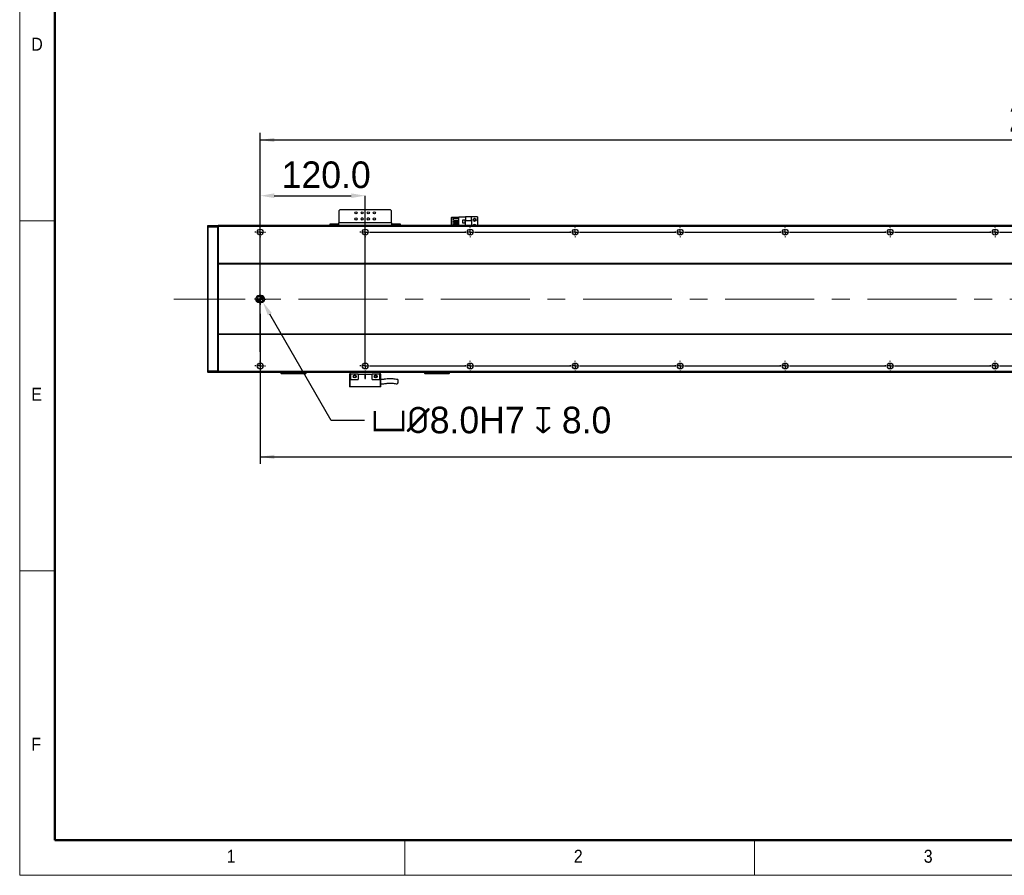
# Model space of a CAD drawing. Header units: millimetres. Extents: x 40 to 3320, y 40 to 2336.
# Tile 1 of 19: x 40 to 1165, y 40 to 1018. Entities that reach past the tile are written whole.
import ezdxf

# ---------------------------------------------------------------- set-up
doc = ezdxf.new("R2010")
doc.units = ezdxf.units.MM
doc.header["$LTSCALE"] = 8
doc.header["$PDSIZE"] = -1
doc.linetypes.add('CENTERX2', pattern=[20.32, 12.7, -2.54, 2.54, -2.54])
doc.layers.add('DIMNS', color=7, linetype='Continuous')
doc.styles.add('SLDTEXTSTYLE0', font='Gothic.ttf', dxfattribs={"width": 0.913})
doc.styles.add('SLDTEXTSTYLE7', font='txt')
doc.dimstyles.new('SLDDIMSTYLE0', dxfattribs={"dimtxt": 30.4, "dimasz": 16, "dimexe": 0, "dimexo": 0.0625, "dimgap": 7.6, "dimtad": 2, "dimdec": 1, "dimrnd": 1e-09, "dimzin": 4, "dimdsep": 46, "dimtxsty": 'SLDTEXTSTYLE7', "dimsah": 1, "dimcen": 0.09, "dimadec": 0, "dimazin": 1, "dimtfac": 1, "dimtdec": 1, "dimtmove": 0, "dimatfit": 0, "dimfxl": 0, "dimfrac": 2, "dimtolj": 1, "dimtzin": 12, "dimarcsym": 0})
doc.dimstyles.new('SLDDIMSTYLE1', dxfattribs={"dimtxt": 30.4, "dimasz": 16, "dimexe": 0, "dimexo": 0.0625, "dimgap": 7.6, "dimtad": 2, "dimdec": 1, "dimrnd": 1e-09, "dimzin": 4, "dimdsep": 46, "dimtxsty": 'SLDTEXTSTYLE7', "dimsah": 1, "dimcen": 0.09, "dimadec": 0, "dimazin": 1, "dimtfac": 1, "dimtdec": 1, "dimtofl": 0, "dimtmove": 0, "dimatfit": 3, "dimfxl": 0, "dimfrac": 2, "dimtolj": 1, "dimtzin": 12, "dimarcsym": 0})
doc.dimstyles.new('SLDDIMSTYLE7', dxfattribs={"dimtxt": 30.4, "dimasz": 16, "dimexe": 0, "dimexo": 0.0625, "dimgap": 7.6, "dimtad": 0, "dimtih": 1, "dimtoh": 1, "dimdec": 1, "dimrnd": 1e-09, "dimzin": 4, "dimdsep": 46, "dimtxsty": 'SLDTEXTSTYLE7', "dimsah": 1, "dimcen": 0, "dimadec": 0, "dimazin": 1, "dimtfac": 1, "dimtdec": 1, "dimtofl": 0, "dimtmove": 0, "dimatfit": 3, "dimfxl": 0, "dimfrac": 2, "dimtolj": 1, "dimtzin": 12, "dimarcsym": 0})

# ---------------------------------------------------------------- blocks, each defined once
blk = doc.blocks.new('_D_28')
at = {"layer": 'DIMNS'}
for p, q in [((2474.9, 688.4), (2474.9, 510.2)), ((314.9, 681.8), (314.9, 510.2)), ((314.9, 518.2), (2474.9, 518.2))]:
    blk.add_line(p, q, dxfattribs=at)
for points in [[(314.9, 518.2), (330.9, 515.8), (330.9, 520.6)], [(2474.9, 518.2), (2458.9, 520.6), (2458.9, 515.8)]]:
    blk.add_solid(points, dxfattribs=at)
at = {"layer": 'DIMNS', "insert": (1317, 558.1), "char_height": 30.4, "attachment_point": 1, "style": 'SLDTEXTSTYLE7'}
blk.add_mtext('2160.0', dxfattribs=at)
blk = doc.blocks.new('_D_29')
at = {"layer": 'Defpoints', "color": 0}
for p in [(434.9, 816.6), (314.9, 781), (434.9, 622)]:
    blk.add_point(p, dxfattribs=at)
at = {"layer": 'DIMNS', "color": 0, "lineweight": -2}
for p, q in [((314.9, 781.1), (314.9, 816.6)), ((330.9, 816.6), (418.9, 816.6)), ((434.9, 622.1), (434.9, 816.6))]:
    blk.add_line(p, q, dxfattribs=at)
at = {"layer": 'DIMNS', "color": 0}
for points in [[(330.9, 819.3), (330.9, 814), (314.9, 816.6)], [(418.9, 819.3), (418.9, 814), (434.9, 816.6)]]:
    blk.add_solid(points, dxfattribs=at)
at = {"layer": 'DIMNS', "color": 0, "insert": (390.3, 855.8), "char_height": 30.4, "attachment_point": 2, "style": 'SLDTEXTSTYLE7'}
blk.add_mtext('\\A1;120.0', dxfattribs=at)
blk = doc.blocks.new('_D_31')
at = {"layer": 'DIMNS'}
for p, q in [((314.9, 638.1), (314.9, 888.3)), ((314.9, 880.3), (2474.9, 880.3)), ((2474.9, 638.1), (2474.9, 888.3))]:
    blk.add_line(p, q, dxfattribs=at)
for points in [[(314.9, 880.3), (330.9, 877.9), (330.9, 882.7)], [(2474.9, 880.3), (2458.9, 882.7), (2458.9, 877.9)]]:
    blk.add_solid(points, dxfattribs=at)
at = {"layer": 'DIMNS', "char_height": 30.4, "attachment_point": 1, "style": 'SLDTEXTSTYLE7'}
for s, insert in [('=18×120.0(PITCH)', (1289.3, 920.2)), ('2160.0', (1170.4, 920.2))]:
    blk.add_mtext(s, dxfattribs=dict(at, insert=insert))
blk = doc.blocks.new('_D_33')
at = {"layer": 'Defpoints', "color": 0}
for p in [(315.9, 698.5), (317.9, 695.1)]:
    blk.add_point(p, dxfattribs=at)
at = {"layer": 'DIMNS', "color": 0, "lineweight": -2}
for p, q in [((396, 559.7), (325.9, 681.2)), ((434.2, 559.7), (396, 559.7))]:
    blk.add_line(p, q, dxfattribs=at)
at = {"layer": 'DIMNS', "color": 0}
blk.add_solid([(328.2, 682.6), (323.6, 679.9), (317.9, 695.1)], dxfattribs=at)
at = {"layer": 'DIMNS', "color": 0, "insert": (441.8, 575.5), "char_height": 30.4, "attachment_point": 1, "style": 'SLDTEXTSTYLE7'}
blk.add_mtext('\\A1;{\\fGDT|b0|i0|c134|p2;v\\fISOCPEUR|b0|i0|c134|p34;%%C}8.0H7 {\\fGDT|b0|i0|c134|p2;x} 8.0', dxfattribs=at)
blk = doc.blocks.new('SW_CENTERMARKSYMBOL_32')
at = {"layer": 'DIMNS', "color": 0}
for p, q in [((-5.08, 0), (-6.54, 0)), ((0, 0), (-2.54, 0)), ((0, 5.08), (0, 6.54)), ((0, 0), (0, 2.54)), ((0, 0), (0, -2.54)), ((0, 0), (2.54, 0)), ((5.08, 0), (6.54, 0)), ((0, -5.08), (0, -6.54))]:
    blk.add_line(p, q, dxfattribs=at)
blk = doc.blocks.new('SW_CENTERMARKSYMBOL_33')
at = {"layer": 'DIMNS', "color": 0}
for p, q in [((-5.08, 0), (-5.94, 0)), ((0, 0), (-2.54, 0)), ((0, 5.08), (0, 5.94)), ((0, 0), (0, 2.54)), ((0, 0), (0, -2.54)), ((0, 0), (2.54, 0)), ((5.08, 0), (5.94, 0)), ((0, -5.08), (0, -5.94)), ((-5.08, -153), (-5.94, -153)), ((0, -153), (-2.54, -153)), ((0, -147.92), (0, -147.06)), ((0, -153), (0, -150.46)), ((0, -153), (0, -155.54)), ((0, -153), (2.54, -153)), ((5.08, -153), (5.94, -153)), ((0, -158.08), (0, -158.94))]:
    blk.add_line(p, q, dxfattribs=at)
blk = doc.blocks.new('SW_CENTERMARKSYMBOL_34')
at = {"layer": 'DIMNS', "color": 0}
for p, q in [((-120, 5.08), (-120, 5.94)), ((-120, 0), (-120, 2.54)), ((-114.92, 0), (-5.08, 0)), ((-5.08, 0), (-5.94, 0)), ((0, 0), (-2.54, 0)), ((0, 0), (-2.54, 0)), ((0, 5.08), (0, 5.94)), ((0, 0), (0, 2.54)), ((0, 0), (0, 2.54)), ((0, 0), (0, -2.54)), ((0, 0), (2.54, 0)), ((0, 0), (0, -2.54)), ((0, 0), (2.54, 0)), ((5.08, 0), (5.94, 0)), ((5.08, 0), (114.92, 0)), ((114.92, 0), (114.06, 0)), ((120, 0), (117.46, 0)), ((120, 0), (117.46, 0)), ((120, 0), (117.46, 0)), ((120, 5.08), (120, 5.94)), ((120, 0), (120, 2.54)), ((120, 0), (120, 2.54)), ((120, 0), (120, 2.54)), ((120, 0), (120, -2.54)), ((120, 0), (122.54, 0)), ((120, 0), (120, -2.54)), ((120, 0), (122.54, 0)), ((120, 0), (120, -2.54)), ((120, 0), (122.54, 0)), ((125.08, 0), (125.94, 0)), ((125.08, 0), (234.92, 0)), ((234.92, 0), (234.06, 0)), ((240, 0), (237.46, 0)), ((240, 0), (237.46, 0)), ((240, 0), (237.46, 0)), ((240, 0), (237.46, 0)), ((240, 5.08), (240, 5.94)), ((240, 0), (240, 2.54)), ((240, 0), (240, 2.54)), ((240, 0), (240, 2.54)), ((240, 0), (240, 2.54)), ((240, 0), (240, -2.54)), ((240, 0), (242.54, 0)), ((240, 0), (240, -2.54)), ((240, 0), (242.54, 0)), ((240, 0), (240, -2.54)), ((240, 0), (242.54, 0)), ((240, 0), (240, -2.54)), ((240, 0), (242.54, 0)), ((245.08, 0), (245.94, 0)), ((245.08, 0), (354.92, 0)), ((354.92, 0), (354.06, 0)), ((360, 0), (357.46, 0)), ((360, 0), (357.46, 0)), ((360, 0), (357.46, 0)), ((360, 0), (357.46, 0)), ((360, 0), (357.46, 0)), ((360, 5.08), (360, 5.94)), ((360, 0), (360, 2.54)), ((360, 0), (360, 2.54)), ((360, 0), (360, 2.54)), ((360, 0), (360, 2.54)), ((360, 0), (360, 2.54)), ((360, 0), (360, -2.54)), ((360, 0), (362.54, 0)), ((360, 0), (360, -2.54)), ((360, 0), (362.54, 0)), ((360, 0), (360, -2.54)), ((360, 0), (362.54, 0)), ((360, 0), (360, -2.54)), ((360, 0), (362.54, 0)), ((360, 0), (360, -2.54)), ((360, 0), (362.54, 0)), ((365.08, 0), (365.94, 0)), ((365.08, 0), (474.92, 0)), ((474.92, 0), (474.06, 0)), ((480, 0), (477.46, 0)), ((480, 0), (477.46, 0)), ((480, 0), (477.46, 0)), ((480, 0), (477.46, 0)), ((480, 0), (477.46, 0)), ((480, 0), (477.46, 0)), ((480, 5.08), (480, 5.94)), ((480, 0), (480, 2.54)), ((480, 0), (480, 2.54)), ((480, 0), (480, 2.54)), ((480, 0), (480, 2.54)), ((480, 0), (480, 2.54)), ((480, 0), (480, 2.54)), ((480, 0), (480, -2.54)), ((480, 0), (482.54, 0)), ((480, 0), (480, -2.54)), ((480, 0), (482.54, 0)), ((480, 0), (480, -2.54)), ((480, 0), (482.54, 0)), ((480, 0), (480, -2.54)), ((480, 0), (482.54, 0)), ((480, 0), (480, -2.54)), ((480, 0), (482.54, 0)), ((480, 0), (480, -2.54)), ((480, 0), (482.54, 0)), ((485.08, 0), (485.94, 0)), ((485.08, 0), (594.92, 0)), ((594.92, 0), (594.06, 0)), ((600, 0), (597.46, 0)), ((600, 0), (597.46, 0)), ((600, 0), (597.46, 0)), ((600, 0), (597.46, 0)), ((600, 0), (597.46, 0)), ((600, 0), (597.46, 0)), ((600, 0), (597.46, 0)), ((600, 5.08), (600, 5.94)), ((600, 0), (600, 2.54)), ((600, 0), (600, 2.54)), ((600, 0), (600, 2.54)), ((600, 0), (600, 2.54)), ((600, 0), (600, 2.54)), ((600, 0), (600, 2.54)), ((600, 0), (600, 2.54)), ((600, 0), (600, -2.54)), ((600, 0), (602.54, 0)), ((600, 0), (600, -2.54)), ((600, 0), (602.54, 0)), ((600, 0), (600, -2.54)), ((600, 0), (602.54, 0)), ((600, 0), (600, -2.54)), ((600, 0), (602.54, 0)), ((600, 0), (600, -2.54)), ((600, 0), (602.54, 0)), ((600, 0), (600, -2.54)), ((600, 0), (602.54, 0)), ((600, 0), (600, -2.54)), ((600, 0), (602.54, 0)), ((605.08, 0), (605.94, 0)), ((605.08, 0), (714.92, 0)), ((-125.08, 0), (-125.94, 0)), ((-120, 0), (-122.54, 0)), ((-120, 0), (-120, -2.54)), ((-120, 0), (-117.46, 0)), ((-120, -5.08), (-120, -5.94)), ((0, -5.08), (0, -5.94)), ((120, -5.08), (120, -5.94)), ((240, -5.08), (240, -5.94)), ((360, -5.08), (360, -5.94)), ((480, -5.08), (480, -5.94)), ((600, -5.08), (600, -5.94))]:
    blk.add_line(p, q, dxfattribs=at)
blk = doc.blocks.new('SW_CENTERMARKSYMBOL_35')
at = {"layer": 'DIMNS', "color": 0}
for p, q in [((-120, 5.08), (-120, 5.94)), ((-120, 0), (-120, 2.54)), ((-114.92, 0), (-5.08, 0)), ((-5.08, 0), (-5.94, 0)), ((0, 0), (-2.54, 0)), ((0, 0), (-2.54, 0)), ((0, 5.08), (0, 5.94)), ((0, 0), (0, 2.54)), ((0, 0), (0, 2.54)), ((0, 0), (0, -2.54)), ((0, 0), (2.54, 0)), ((0, 0), (0, -2.54)), ((0, 0), (2.54, 0)), ((5.08, 0), (5.94, 0)), ((5.08, 0), (114.92, 0)), ((114.92, 0), (114.06, 0)), ((120, 0), (117.46, 0)), ((120, 0), (117.46, 0)), ((120, 0), (117.46, 0)), ((120, 5.08), (120, 5.94)), ((120, 0), (120, 2.54)), ((120, 0), (120, 2.54)), ((120, 0), (120, 2.54)), ((120, 0), (120, -2.54)), ((120, 0), (122.54, 0)), ((120, 0), (120, -2.54)), ((120, 0), (122.54, 0)), ((120, 0), (120, -2.54)), ((120, 0), (122.54, 0)), ((125.08, 0), (125.94, 0)), ((125.08, 0), (234.92, 0)), ((234.92, 0), (234.06, 0)), ((240, 0), (237.46, 0)), ((240, 0), (237.46, 0)), ((240, 0), (237.46, 0)), ((240, 0), (237.46, 0)), ((240, 5.08), (240, 5.94)), ((240, 0), (240, 2.54)), ((240, 0), (240, 2.54)), ((240, 0), (240, 2.54)), ((240, 0), (240, 2.54)), ((240, 0), (240, -2.54)), ((240, 0), (242.54, 0)), ((240, 0), (240, -2.54)), ((240, 0), (242.54, 0)), ((240, 0), (240, -2.54)), ((240, 0), (242.54, 0)), ((240, 0), (240, -2.54)), ((240, 0), (242.54, 0)), ((245.08, 0), (245.94, 0)), ((245.08, 0), (354.92, 0)), ((354.92, 0), (354.06, 0)), ((360, 0), (357.46, 0)), ((360, 0), (357.46, 0)), ((360, 0), (357.46, 0)), ((360, 0), (357.46, 0)), ((360, 0), (357.46, 0)), ((360, 5.08), (360, 5.94)), ((360, 0), (360, 2.54)), ((360, 0), (360, 2.54)), ((360, 0), (360, 2.54)), ((360, 0), (360, 2.54)), ((360, 0), (360, 2.54)), ((360, 0), (360, -2.54)), ((360, 0), (362.54, 0)), ((360, 0), (360, -2.54)), ((360, 0), (362.54, 0)), ((360, 0), (360, -2.54)), ((360, 0), (362.54, 0)), ((360, 0), (360, -2.54)), ((360, 0), (362.54, 0)), ((360, 0), (360, -2.54)), ((360, 0), (362.54, 0)), ((365.08, 0), (365.94, 0)), ((365.08, 0), (474.92, 0)), ((474.92, 0), (474.06, 0)), ((480, 0), (477.46, 0)), ((480, 0), (477.46, 0)), ((480, 0), (477.46, 0)), ((480, 0), (477.46, 0)), ((480, 0), (477.46, 0)), ((480, 0), (477.46, 0)), ((480, 5.08), (480, 5.94)), ((480, 0), (480, 2.54)), ((480, 0), (480, 2.54)), ((480, 0), (480, 2.54)), ((480, 0), (480, 2.54)), ((480, 0), (480, 2.54)), ((480, 0), (480, 2.54)), ((480, 0), (480, -2.54)), ((480, 0), (482.54, 0)), ((480, 0), (480, -2.54)), ((480, 0), (482.54, 0)), ((480, 0), (480, -2.54)), ((480, 0), (482.54, 0)), ((480, 0), (480, -2.54)), ((480, 0), (482.54, 0)), ((480, 0), (480, -2.54)), ((480, 0), (482.54, 0)), ((480, 0), (480, -2.54)), ((480, 0), (482.54, 0)), ((485.08, 0), (485.94, 0)), ((485.08, 0), (594.92, 0)), ((594.92, 0), (594.06, 0)), ((600, 0), (597.46, 0)), ((600, 0), (597.46, 0)), ((600, 0), (597.46, 0)), ((600, 0), (597.46, 0)), ((600, 0), (597.46, 0)), ((600, 0), (597.46, 0)), ((600, 0), (597.46, 0)), ((600, 5.08), (600, 5.94)), ((600, 0), (600, 2.54)), ((600, 0), (600, 2.54)), ((600, 0), (600, 2.54)), ((600, 0), (600, 2.54)), ((600, 0), (600, 2.54)), ((600, 0), (600, 2.54)), ((600, 0), (600, 2.54)), ((600, 0), (600, -2.54)), ((600, 0), (602.54, 0)), ((600, 0), (600, -2.54)), ((600, 0), (602.54, 0)), ((600, 0), (600, -2.54)), ((600, 0), (602.54, 0)), ((600, 0), (600, -2.54)), ((600, 0), (602.54, 0)), ((600, 0), (600, -2.54)), ((600, 0), (602.54, 0)), ((600, 0), (600, -2.54)), ((600, 0), (602.54, 0)), ((600, 0), (600, -2.54)), ((600, 0), (602.54, 0)), ((605.08, 0), (605.94, 0)), ((605.08, 0), (714.92, 0)), ((-125.08, 0), (-125.94, 0)), ((-120, 0), (-122.54, 0)), ((-120, 0), (-120, -2.54)), ((-120, 0), (-117.46, 0)), ((-120, -5.08), (-120, -5.94)), ((0, -5.08), (0, -5.94)), ((120, -5.08), (120, -5.94)), ((240, -5.08), (240, -5.94)), ((360, -5.08), (360, -5.94)), ((480, -5.08), (480, -5.94)), ((600, -5.08), (600, -5.94))]:
    blk.add_line(p, q, dxfattribs=at)
blk = doc.blocks.new('SW_DOWELSYMBOL_4')
at = {"linetype": 'Continuous', "lineweight": 18}
h = blk.add_hatch(color=0, dxfattribs=at)
edge = h.paths.add_edge_path(flags=0)
edge.add_arc((0, 0), 4, 180, 270)
edge.add_line((0, -4), (0, 0))
edge.add_line((0, 0), (-4, 0))
h = blk.add_hatch(color=0, dxfattribs=at)
edge = h.paths.add_edge_path(flags=0)
edge.add_arc((0, 0), 4, 0, 90)
edge.add_line((0, 4), (0, 0))
edge.add_line((0, 0), (4, 0))
at = {"layer": 'DIMNS', "color": 0}
blk.add_circle((0, 0), 4, dxfattribs=at)
blk = doc.blocks.new('SW_DOWELSYMBOL_5')
at = {"linetype": 'Continuous', "lineweight": 18}
h = blk.add_hatch(color=0, dxfattribs=at)
edge = h.paths.add_edge_path(flags=0)
edge.add_arc((0, 0), 4, 180, 270)
edge.add_line((0, -4), (0, 0))
edge.add_line((0, 0), (-4, 0))
h = blk.add_hatch(color=0, dxfattribs=at)
edge = h.paths.add_edge_path(flags=0)
edge.add_arc((0, 0), 4, 0, 90)
edge.add_line((0, 4), (0, 0))
edge.add_line((0, 0), (4, 0))
at = {"layer": 'DIMNS', "color": 0}
blk.add_circle((0, 0), 4, dxfattribs=at)

msp = doc.modelspace()

# ---------------------------------------------------------------- linework, layer by layer
at = {"color": 7, "linetype": 'Continuous', "lineweight": 18}
for p, q in [((40, 2336), (40, 40)), ((80, 2296), (80, 80)), ((40, 788), (80, 788)), ((80, 388), (40, 388)), ((80, 80), (3280, 80)), ((480, 40), (480, 80)), ((880, 80), (880, 40)), ((984, 80), (3280, 80)), ((40, 40), (3320, 40))]:
    msp.add_line(p, q, dxfattribs=at)
at = {"color": 7, "linetype": 'Continuous', "lineweight": 50}
for p, q in [((80, 2296), (80, 80)), ((80, 80), (3280, 80))]:
    msp.add_line(p, q, dxfattribs=at)
at = {"color": 7, "linetype": 'Continuous', "lineweight": 25}
for p, q in [((405.8652045, 800.347695), (404.8652174, 799.347693)), ((404.8652174, 799.347693), (404.8652174, 785.5476904)), ((463.8652326, 800.347695), (405.8652045, 800.347695)), ((464.8652197, 799.347693), (463.8652326, 800.347695)), ((464.8652197, 785.5476904), (464.8652197, 799.347693)), ((533.6652519, 792.0476961), (533.3652021, 791.747691)), ((533.6652519, 791.747691), (533.3652021, 791.747691)), ((533.3652021, 782.5476917), (533.3652021, 791.747691)), ((533.6652519, 792.0476961), (533.789468, 792.0476961)), ((533.789468, 792.0476961), (533.6652519, 791.747691)), ((538.0652072, 791.747691), (533.6652519, 791.747691)), ((533.6652519, 791.747691), (533.6652519, 782.5476917)), ((533.789468, 792.0476961), (538.0652072, 792.0476961)), ((535.6652261, 788.607696), (535.6652261, 791.1076936)), ((535.6652261, 791.1076936), (541.8652417, 791.1076936)), ((535.6652261, 788.607696), (541.8652417, 788.607696)), ((538.0652072, 792.0476961), (541.8652417, 792.0476961)), ((538.0652072, 791.1076936), (538.0652072, 792.0476961)), ((538.0652072, 787.5676918), (538.0652072, 788.607696)), ((541.8652417, 782.5476917), (541.8652417, 792.3476937)), ((541.8652417, 792.3476937), (549.4152428, 792.3476937)), ((549.1652013, 788.6476907), (545.9652068, 788.6476907)), ((545.9652068, 788.6476907), (545.9652068, 785.4476961)), ((549.0652444, 788.5476964), (546.0652234, 788.5476964)), ((546.0652234, 788.5476964), (546.0652234, 785.5476904)), ((549.0652444, 785.5476904), (549.0652444, 788.5476964)), ((549.1652013, 785.4476961), (549.1652013, 788.6476907)), ((556.365204, 792.3476937), (549.4152428, 792.3476937)), ((549.4152428, 792.3476937), (549.4152428, 788.0476954)), ((556.365204, 788.0476954), (549.4152428, 788.0476954)), ((549.4152428, 783.0476928), (549.4152428, 788.0476954)), ((556.365204, 788.0476954), (556.365204, 792.3476937)), ((563.3652331, 792.3476937), (556.365204, 792.3476937)), ((556.365204, 788.0476954), (556.365204, 783.0476928)), ((563.3652331, 792.3476937), (563.3652331, 782.5476917)), ((254.8652412, 782.2476941), (255.1651718, 782.5476917)), ((254.8652412, 780.4234269), (254.8652412, 782.2476941)), ((254.8652412, 780.4234269), (255.1651718, 780.5476951)), ((254.8652412, 616.6719588), (254.8652412, 780.4234269)), ((255.1651718, 782.5476917), (255.1651718, 780.5476951)), ((255.1651718, 782.5476917), (266.5652753, 782.5476917)), ((255.1651718, 780.5476951), (255.1651718, 616.5476906)), ((266.5652753, 780.5476951), (255.1651718, 780.5476951)), ((266.5652753, 780.5476951), (266.5652753, 782.5476917)), ((266.8652059, 782.2476941), (266.5652753, 782.5476917)), ((266.5652753, 616.5476906), (266.5652753, 780.5476951)), ((266.8652059, 780.4234269), (266.5652753, 780.5476951)), ((2522.8652479, 782.5476917), (266.8652059, 782.5476917)), ((266.8652059, 782.5476917), (266.8652059, 781.5476897)), ((2522.8652479, 781.5476897), (266.8652059, 781.5476897)), ((266.8652059, 781.5476897), (266.8652059, 739.047693)), ((394.8652269, 782.5476917), (394.8652269, 784.5476958)), ((394.8652269, 784.5476958), (395.865214, 784.5476958)), ((395.865214, 784.5476958), (395.865214, 782.5476917)), ((395.865214, 784.5476958), (403.8652302, 784.5476958)), ((403.8652302, 784.5476958), (403.8652302, 782.5476917)), ((404.8652174, 784.5476958), (403.8652302, 784.5476958)), ((464.8652197, 785.5476904), (404.8652174, 785.5476904)), ((404.8652174, 782.5476917), (404.8652174, 785.5476904)), ((464.8652197, 785.5476904), (464.8652197, 782.5476917)), ((465.8652069, 784.5476958), (464.8652197, 784.5476958)), ((465.8652069, 784.5476958), (465.8652069, 782.5476917)), ((465.8652069, 784.5476958), (473.8652231, 784.5476958)), ((473.8652231, 782.5476917), (473.8652231, 784.5476958)), ((473.8652231, 784.5476958), (474.8652102, 784.5476958)), ((474.8652102, 784.5476958), (474.8652102, 782.5476917)), ((535.6652261, 786.0676962), (535.6652261, 787.5676918)), ((535.6652261, 787.5676918), (541.8652417, 787.5676918)), ((535.6652261, 786.0676962), (541.8652417, 786.0676962)), ((535.6652261, 783.5276964), (535.6652261, 785.027692)), ((535.6652261, 785.027692), (541.8652417, 785.027692)), ((535.6652261, 783.5276964), (541.8652417, 783.5276964)), ((538.0652072, 785.027692), (538.0652072, 786.0676962)), ((538.0652072, 782.5476917), (538.0652072, 783.5276964)), ((545.9652068, 785.4476961), (549.1652013, 785.4476961)), ((546.0652234, 785.5476904), (549.0652444, 785.5476904)), ((549.4152428, 783.0476928), (556.365204, 783.0476928)), ((549.4152428, 783.0476928), (549.4152428, 782.5476917)), ((556.365204, 782.5476917), (556.365204, 783.0476928)), ((2522.8652479, 739.047693), (266.8652059, 739.047693)), ((266.8652059, 739.047693), (266.8652059, 738.547692)), ((2522.8652479, 738.547692), (266.8652059, 738.547692)), ((266.8652059, 738.547692), (266.8652059, 658.5476938)), ((315.8652307, 702.5476931), (313.8652565, 702.5476931)), ((313.8652565, 694.5476927), (315.8652307, 694.5476927)), ((2522.8652479, 658.5476938), (266.8652059, 658.5476938)), ((266.8652059, 658.5476938), (266.8652059, 658.0476928)), ((2522.8652479, 658.0476928), (266.8652059, 658.0476928)), ((266.8652059, 658.0476928), (266.8652059, 615.547696)), ((254.8652412, 614.8476916), (254.8652412, 616.6719588)), ((254.8652412, 616.6719588), (255.1651718, 616.5476906)), ((254.8652412, 614.8476916), (255.1651718, 614.547694)), ((255.1651718, 616.5476906), (255.1651718, 614.547694)), ((255.1651718, 616.5476906), (266.5652753, 616.5476906)), ((266.5652753, 614.547694), (255.1651718, 614.547694)), ((266.8652059, 616.6719588), (266.5652753, 616.5476906)), ((266.5652753, 614.547694), (266.5652753, 616.5476906)), ((266.8652059, 614.8476916), (266.5652753, 614.547694)), ((2522.8652479, 615.547696), (266.8652059, 615.547696)), ((266.8652059, 615.547696), (266.8652059, 614.547694)), ((2522.8652479, 614.547694), (266.8652059, 614.547694)), ((338.8652326, 613.347696), (338.8652326, 614.547694)), ((338.8652326, 613.347696), (339.1652824, 613.047691)), ((338.8652326, 613.347696), (339.8652794, 613.347696)), ((339.9894954, 613.047691), (339.1652824, 613.047691)), ((339.8652794, 614.547694), (339.8652794, 613.347696)), ((339.9894954, 613.047691), (339.8652794, 613.347696)), ((339.8652794, 613.347696), (365.865183, 613.347696)), ((365.740967, 613.047691), (339.9894954, 613.047691)), ((365.740967, 613.047691), (365.865183, 613.347696)), ((366.56518, 613.047691), (365.740967, 613.047691)), ((365.865183, 613.347696), (365.865183, 614.547694)), ((365.865183, 613.347696), (366.8652298, 613.347696)), ((366.56518, 613.047691), (366.8652298, 613.347696)), ((366.8652298, 614.547694), (366.8652298, 613.347696)), ((416.8652417, 612.6476916), (416.8652417, 598.2476938)), ((418.0652024, 612.6476916), (416.8652417, 612.6476916)), ((417.8652288, 612.6476916), (417.8652288, 614.547694)), ((418.0652024, 612.6476916), (418.0652024, 606.6476944)), ((426.8652321, 612.6476916), (418.0652024, 612.6476916)), ((426.8652321, 612.6476916), (434.6152069, 612.6476916)), ((426.8652321, 612.6476916), (426.8652321, 606.6476944)), ((435.1152302, 612.6476916), (434.6152069, 612.6476916)), ((434.6152069, 612.6476916), (434.6152069, 607.8976932)), ((435.1152302, 612.6476916), (442.865205, 612.6476916)), ((435.1152302, 607.8976932), (435.1152302, 612.6476916)), ((451.6652347, 612.6476916), (442.865205, 612.6476916)), ((442.865205, 606.6476944), (442.865205, 612.6476916)), ((447.8744985, 610.6989103), (448.005748, 610.2949101)), ((452.865255, 612.6476916), (451.6652347, 612.6476916)), ((451.6652347, 606.6476944), (451.6652347, 612.6476916)), ((451.8652083, 612.6476916), (451.8652083, 614.547694)), ((452.865255, 598.2476938), (452.865255, 612.6476916)), ((502.8652074, 613.347696), (502.8652074, 614.547694)), ((502.8652074, 613.347696), (503.1651975, 613.047691)), ((502.8652074, 613.347696), (503.8652541, 613.347696)), ((503.9894702, 613.047691), (503.1651975, 613.047691)), ((503.8652541, 614.547694), (503.8652541, 613.347696)), ((503.9894702, 613.047691), (503.8652541, 613.347696)), ((503.8652541, 613.347696), (529.8652174, 613.347696)), ((529.7409417, 613.047691), (503.9894702, 613.047691)), ((529.7409417, 613.047691), (529.8652174, 613.347696)), ((530.5652143, 613.047691), (529.7409417, 613.047691)), ((529.8652174, 613.347696), (529.8652174, 614.547694)), ((529.8652174, 613.347696), (530.8652045, 613.347696)), ((530.5652143, 613.047691), (530.8652045, 613.347696)), ((530.8652045, 614.547694), (530.8652045, 613.347696)), ((417.8652288, 598.2476938), (416.8652417, 598.2476938)), ((418.0652024, 606.6476944), (417.8652288, 606.6476944)), ((417.8652288, 598.2476938), (417.8652288, 606.6476944)), ((451.8652083, 598.2476938), (417.8652288, 598.2476938)), ((418.0652024, 606.6476944), (426.8652321, 606.6476944)), ((442.865205, 606.6476944), (451.6652347, 606.6476944)), ((451.8652083, 606.6476944), (451.6652347, 606.6476944)), ((451.8652083, 606.6476944), (451.8652083, 598.2476938)), ((452.865255, 598.2476938), (451.8652083, 598.2476938))]:
    msp.add_line(p, q, dxfattribs=at)
at = {"color": 8, "linetype": 'Continuous', "lineweight": 25}
for p, q in [((432.1152093, 791.0476941), (430.6151988, 791.0476941)), ((439.1152383, 791.0476941), (437.6152279, 791.0476941))]:
    msp.add_line(p, q, dxfattribs=at)
at = {"color": 7, "linetype": 'Continuous', "lineweight": 25}
for centre, radius in [((424.3652269, 797.0476929), 1.25), ((424.3652269, 790.0476929), 1.25), ((431.3652269, 797.0476929), 1.25), ((431.3652269, 790.0476929), 1.25), ((438.3652269, 797.0476929), 1.25), ((438.3652269, 790.0476929), 1.25), ((445.3652269, 797.0476929), 1.25), ((445.3652269, 790.0476929), 1.25), ((559.8652269, 789.0476929), 1.75), ((559.8652269, 789.0476929), 1.25), ((314.8652269, 775.0476929), 3.4), ((434.8652269, 775.0476929), 3.4), ((554.8652269, 775.0476929), 3.4), ((674.8652269, 775.0476929), 3.4), ((794.8652269, 775.0476929), 3.4), ((914.8652269, 775.0476929), 3.4), ((1034.8652269, 775.0476929), 3.4), ((1154.8652269, 775.0476929), 3.4), ((314.8652269, 622.0476929), 3.4), ((434.8652269, 622.0476929), 3.4), ((554.8652269, 622.0476929), 3.4), ((674.8652269, 622.0476929), 3.4), ((794.8652269, 622.0476929), 3.4), ((914.8652269, 622.0476929), 3.4), ((1034.8652269, 622.0476929), 3.4), ((1154.8652269, 622.0476929), 3.4), ((422.8652269, 610.1476929), 1.6), ((446.8652269, 610.1476929), 1.6)]:
    msp.add_circle(centre, radius, dxfattribs=at)
for centre, radius, start, end in [((559.8652269, 782.0476929), 1.75, 16.601549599, 163.398450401), ((559.8652269, 782.0476929), 1.25, 23.5781784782, 156.4218215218), ((313.8652269, 698.5476929), 4, 90, 270), ((315.8652269, 698.5476929), 4, 270, 90), ((434.8652269, 607.8976929), 0.25, 180, 0)]:
    msp.add_arc(centre, radius, start, end, dxfattribs=at)
for points, knots in [([(424.0057589, 610.2949101), (424.0250168, 610.1663472), (424.0637196, 609.9079736), (423.9569168, 609.5177525), (423.7347382, 609.1719556), (423.3988575, 608.9054949), (422.9809561, 608.7548682), (422.5233334, 608.7475987), (422.0883517, 608.8785471), (421.8570423, 609.0607503), (421.7483522, 609.1463658)], [0, 0, 0, 0, 0.1147385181, 0.2305906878, 0.3509276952, 0.4758259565, 0.6054439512, 0.7393907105, 0.877542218, 1, 1, 1, 1]), ([(422.8468658, 611.4471647), (422.9887503, 611.4201304), (423.2718745, 611.3661847), (423.6254249, 611.1134873), (423.8046903, 610.8644816), (423.8662055, 610.7186026), (423.8745095, 610.6989103)], [0, 0, 0, 0, 0.3223364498, 0.6432082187, 0.9518366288, 1, 1, 1, 1]), ([(446.8652131, 611.2976911), (446.7492565, 611.2874822), (446.51732, 611.2670621), (446.2009998, 611.1067989), (445.9450619, 610.8668396), (445.7726091, 610.5596239), (445.6995378, 610.2154682), (445.7322497, 609.8650373), (445.8679541, 609.5403146), (446.0942277, 609.2707853), (446.3905077, 609.0808484), (446.7299249, 608.9878832), (447.081673, 609.0002571), (447.413619, 609.1168234), (447.696256, 609.3271526), (447.9014758, 609.6116968), (448.0199244, 609.9459447), (448.0104734, 610.1785883), (448.005748, 610.2949101)], [0, 0, 0, 0, 0.06249235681, 0.12499733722, 0.18749287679, 0.24999654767, 0.31249558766, 0.37499468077, 0.43749498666, 0.4999983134, 0.56249021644, 0.62499697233, 0.68749262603, 0.74999716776, 0.81249478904, 0.87499829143, 0.93749915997, 1, 1, 1, 1]), ([(448.005748, 610.2949101), (448.0250384, 610.1663451), (448.0638071, 609.9079641), (447.95687, 609.5177837), (447.734801, 609.1719139), (447.3988449, 608.9055165), (446.9809493, 608.754863), (446.523323, 608.7476028), (446.0883502, 608.8785319), (445.8570702, 609.0607491), (445.7484008, 609.1463658)], [0, 0, 0, 0, 0.11474044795, 0.23059749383, 0.35092545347, 0.47583811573, 0.60545669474, 0.7394040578, 0.87755618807, 1, 1, 1, 1]), ([(446.8468548, 611.4471647), (446.9887406, 611.4201282), (447.2718835, 611.366175), (447.6254255, 611.1134904), (447.8048362, 610.8645322), (447.8662156, 610.718603), (447.8744985, 610.6989103)], [0, 0, 0, 0, 0.3223303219, 0.6432328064, 0.9518553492, 1, 1, 1, 1]), ([(472.177756, 606.4399349), (471.2077066, 606.5948186), (469.3968833, 606.883945), (466.9280979, 607.2675964), (464.8694317, 607.4363568), (463.0155554, 607.475243), (460.9828919, 607.3945401), (459.1515542, 607.187725), (457.6408847, 606.9702834), (456.631146, 606.8192145), (455.5885737, 606.6677234), (454.5257641, 606.5488656), (453.6079324, 606.4714185), (453.0586608, 606.5047689), (452.865255, 606.516512)], [0, 0, 0, 0, 0.155772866, 0.2907863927, 0.3967703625, 0.4749909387, 0.5735892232, 0.7047475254, 0.754689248, 0.8070872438, 0.8612100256, 0.9159554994, 0.9704068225, 1, 1, 1, 1]), ([(452.865255, 601.5313062), (453.1004037, 601.5228906), (453.818222, 601.4972009), (454.9635333, 601.5853658), (456.6449925, 601.7785315), (458.3442334, 602.0471451), (460.0210354, 602.2770925), (461.4691541, 602.4223974), (463.1558011, 602.5079854), (465.0661176, 602.4450902), (467.1040232, 602.2208636), (469.2136163, 601.8635346), (470.7606715, 601.6261214), (471.6070415, 601.4962363)], [0, 0, 0, 0, 0.0368666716, 0.1125397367, 0.1785153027, 0.3028051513, 0.3842704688, 0.4445276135, 0.5302849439, 0.6473369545, 0.7447459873, 0.8603544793, 1, 1, 1, 1]), ([(471.6126444, 601.5409249), (471.6471707, 601.5269606), (471.7452207, 601.4873041), (471.9378809, 601.7541264), (472.1523499, 602.2526663), (472.3400508, 602.949302), (472.480208, 603.7557688), (472.5577565, 604.5949538), (472.5618677, 605.3749536), (472.4884453, 605.9910394), (472.3565143, 606.3792986), (472.2335673, 606.4096941), (472.1775772, 606.4235362)], [0, 0, 0, 0, 0.0574063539, 0.1630262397, 0.2664657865, 0.3699769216, 0.474787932, 0.5815849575, 0.6902320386, 0.7997757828, 0.9088179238, 1, 1, 1, 1])]:
    msp.add_open_spline(points, degree=3, knots=knots, dxfattribs=at)
at = {"layer": 'DIMNS', "linetype": 'CENTERX2', "lineweight": 18}
msp.add_line((2573.6652269, 698.5476929), (216.0652269, 698.5476929), dxfattribs=at)

# ---------------------------------------------------------------- block references
at = {"layer": 'DIMNS'}
for name, p in [('SW_CENTERMARKSYMBOL_33', (314.8652269, 775.0476929)), ('SW_CENTERMARKSYMBOL_34', (554.8652269, 775.0476929)), ('SW_CENTERMARKSYMBOL_32', (314.8652269, 698.5476929)), ('SW_DOWELSYMBOL_4', (313.8652269, 698.5476929)), ('SW_DOWELSYMBOL_5', (315.8652269, 698.5476929)), ('SW_CENTERMARKSYMBOL_35', (554.8652269, 622.0476929))]:
    msp.add_blockref(name, p, dxfattribs=at)

# ---------------------------------------------------------------- texts
at = {"color": 7, "linetype": 'Continuous', "lineweight": 0, "char_height": 14.8166667, "attachment_point": 1, "style": 'SLDTEXTSTYLE0'}
for s, insert in [('D', (53.3333333, 997.1704528)), ('E', (53.3333333, 597.1704528)), ('F', (53.3333333, 197.1704528)), ('1', (276.6666667, 69.1704848)), ('2', (673.3333333, 69.1704848)), ('3', (1073.3333333, 69.1704848))]:
    msp.add_mtext(s, dxfattribs=dict(at, insert=insert))

# ---------------------------------------------------------------- dimensions: what is measured, and where the dimension line sits
at = {"layer": 'DIMNS'}
dim = msp.add_linear_dim(base=(2474.8652269, 880.3476929), p1=(314.8652269, 627.9876929), p2=(2474.8652269, 627.9876929), angle=0, text='<>=18×120.0(PITCH)', dimstyle='SLDDIMSTYLE1', dxfattribs=at)
dim.commit()
dim.dimension.update_dxf_attribs({"geometry": '_D_31', "text_midpoint": (1395.2081207, 880.3476929), "dimtype": 160})
for base, p1, p2, dimstyle, picture, middle in [((434.8652269, 816.6332591), (314.8652269, 780.9876929), (434.8652269, 622.0476929), 'SLDDIMSTYLE0', '_D_29', (390.3074733, 816.6332591)), ((2474.8652269, 518.2475898), (314.8652269, 692.0076929), (2474.8652269, 698.5476929), 'SLDDIMSTYLE1', '_D_28', (1376.4128758, 518.2475898))]:
    dim = msp.add_linear_dim(base=base, p1=p1, p2=p2, angle=0, dimstyle=dimstyle, dxfattribs=at)
    dim.commit()
    dim.dimension.update_dxf_attribs({"geometry": picture, "text_midpoint": middle, "dimtype": 160})
dim = msp.add_radius_dim(center=(315.8652269, 698.5476929), mpoint=(317.8652269, 695.0835913), text='{\\fGDT|b0|i0|c134|p2;v\\fISOCPEUR|b0|i0|c134|p34;%%C}8.0H7 {\\fGDT|b0|i0|c134|p2;x} 8.0', dimstyle='SLDDIMSTYLE7', override={"dimpost": '<>'}, dxfattribs=at)
dim.commit()
dim.dimension.update_dxf_attribs({"geometry": '_D_33', "text_midpoint": (601.4345255, 559.6997187), "dimtype": 164})

doc.saveas('drawing.dxf')
